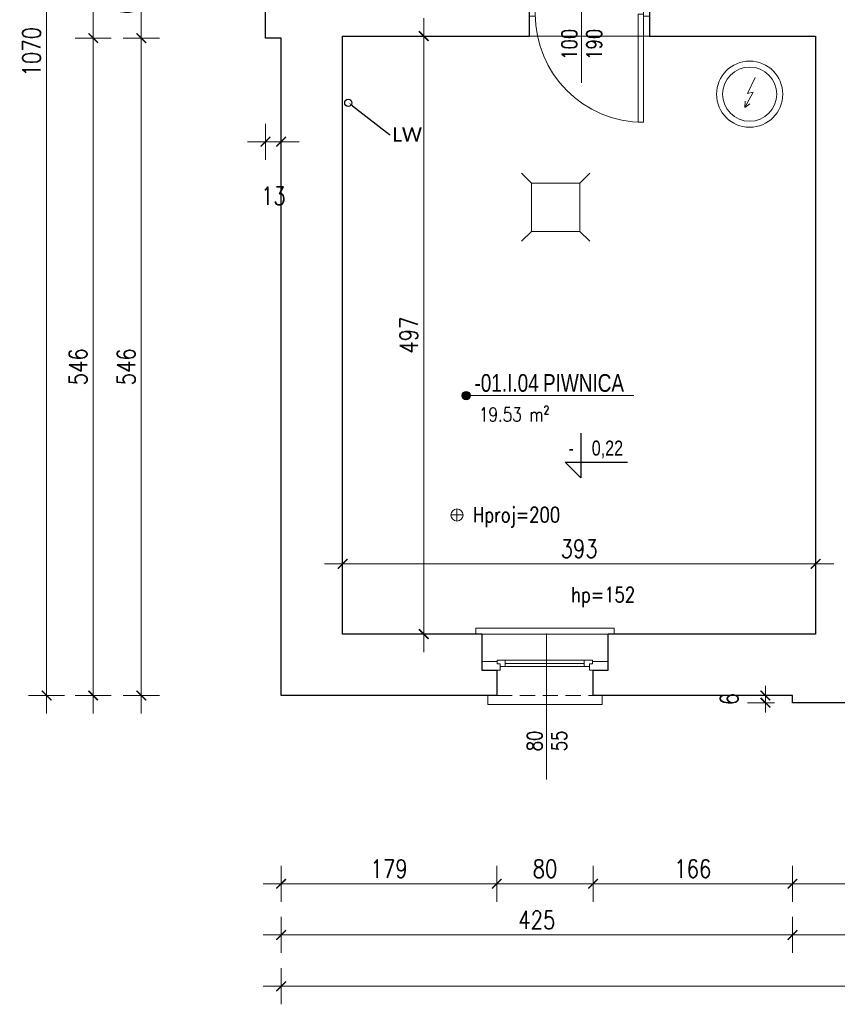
# Model space of a CAD drawing. Header units: millimetres. Extents: x 284606 to 569416, y -192995 to -95103.
# Tile 157 of 178: x 312652 to 313331, y -102468 to -101650. Entities that reach past the tile are written whole.
import ezdxf
from ezdxf import colors
from ezdxf.entities.mleader import LeaderData, LeaderLine
from ezdxf.enums import TextEntityAlignment as Align
from ezdxf.lldxf.tags import DXFTag
from ezdxf.math import Vec2, Vec3

# ---------------------------------------------------------------- set-up
doc = ezdxf.new("R2010")
doc.units = ezdxf.units.MM
doc.linetypes.add('HIDDEN', pattern=[9.525, 6.35, -3.175])
doc.layers.get('0').update_dxf_attribs({"lineweight": 0})
for name, color, linetype, lineweight in [('!STR_Konstrukcja 0.20', 200, 'Continuous', 20), ('!STR_Konstrukcja 0.30', 64, 'Continuous', 30), ('!STR_Opisy 0.09', 8, 'Continuous', 9), ('!STR_Przerywana 0.09', 8, 'HIDDEN', 9), ('!STR_Stolarka drzwiowa', 30, 'Continuous', 15), ('!STR_Stolarka okienna', 72, 'Continuous', 15), ('!STR_Wymiarowanie', 254, 'Continuous', 9)]:
    doc.layers.add(name, color=color, linetype=linetype, lineweight=lineweight)
doc.layers.add('!STR_Obrysy pomieszczeń', color=215, linetype='Continuous', lineweight=9, plot=False)
doc.layers.add('AB1 - OPISY', color=7, linetype='Continuous')
doc.layers.add('EKO Wyposażenie', color=7, linetype='Continuous', lineweight=5, true_color=0x919191)
doc.layers.add('IS_Powrót', color=5, linetype='SOLID', lineweight=30, true_color=0x0000ff)
doc.styles.add('1_50', font='txt', dxfattribs={"width": 0.8})
doc.styles.add('AB_Arial', font='NirmalaS.ttf')
doc.styles.add('EKO 1-10', font='romans.shx', dxfattribs={"width": 0.8, "height": 15})
doc.styles.add('EKO 1-5', font='romans.shx', dxfattribs={"width": 0.8, "height": 10})
doc.styles.get("Standard").update_dxf_attribs({"font": 'calibri.ttf'})
tags = doc.linetypes.add('SOLID', pattern=[10, 10, 0]).pattern_tags.tags
tags[6:7] = [DXFTag(74, 4), DXFTag(75, 0), DXFTag(340, '0'), DXFTag(46, 0.0), DXFTag(50, 0.0), DXFTag(44, 0.0), DXFTag(45, 0.0)]
tags[4:5] = [DXFTag(74, 4), DXFTag(75, 0), DXFTag(340, '0'), DXFTag(46, 0.0), DXFTag(50, 0.0), DXFTag(44, 0.0), DXFTag(45, 0.0)]
doc.dimstyles.new('EKO wymiar 1-10', dxfattribs={"dimtxt": 15, "dimasz": 8, "dimexe": 15, "dimexo": 15, "dimgap": 5, "dimtad": 1, "dimdec": 0, "dimtxsty": 'EKO 1-10', "dimblk": 'ARCHTICK', "dimcen": 10, "dimdle": 15, "dimclrd": 256, "dimclre": 256, "dimclrt": 256, "dimazin": 2, "dimtfac": 1, "dimtdec": 0, "dimtmove": 2, "dimatfit": 3, "dimldrblk": 'ARCHTICK', "dimfxl": 15, "dimfxlon": 1, "dimlwd": -1, "dimlwe": -1, "dimarcsym": 0})

# ---------------------------------------------------------------- blocks, each defined once
blk = doc.blocks.new('*U109')
at = {"layer": '!STR_Opisy 0.09', "linetype": 'Continuous'}
blk.add_line((0, 32.11), (0, -89.22), dxfattribs=at)
at = {"layer": '!STR_Opisy 0.09', "ltscale": 0.7, "style": 'EKO 1-5', "width": 0.8}
blk.add_attdef('WYS', text='', height=12.5, rotation=270, dxfattribs=at).set_placement((-10.53, 0), align=Align.MIDDLE_CENTER)
at = {"layer": '!STR_Opisy 0.09', "linetype": 'Continuous', "style": 'EKO 1-5', "width": 0.8}
blk.add_attdef('SZER', text='', height=12.5, rotation=270, dxfattribs=at).set_placement((0, 0), align=Align.BOTTOM_CENTER)
blk.add_attdef('HP=', (-20.48, -115.31), '', height=12.5, rotation=180, dxfattribs=at)
blk = doc.blocks.new('_ArchTick')
at = {"color": 0, "linetype": 'ByBlock', "const_width": 0.15}
blk.add_lwpolyline([(-0.5, -0.5), (0.5, 0.5)], dxfattribs=at)
blk = doc.blocks.new('*D988')
at = {"layer": '!STR_Wymiarowanie', "ltscale": 1.5, "transparency": 16777216}
for p, q in [((312919.74, -102086.9), (312919.74, -102116.9)), ((313312.74, -102086.9), (313312.74, -102116.9)), ((312904.74, -102101.9), (313327.74, -102101.9))]:
    blk.add_line(p, q, dxfattribs=at)
at = {"layer": 'Defpoints', "color": 0, "ltscale": 1.5, "transparency": 16777216}
for p in [(312919.74, -101663.36), (313312.74, -101663.36), (313312.74, -102101.9)]:
    blk.add_point(p, dxfattribs=at)
at = {"layer": '!STR_Wymiarowanie', "ltscale": 1.5, "transparency": 16777216, "xscale": 8, "yscale": 8, "zscale": 8, "rotation": 180}
blk.add_blockref('_ArchTick', (312919.74, -102101.9), dxfattribs=at)
at = {"layer": '!STR_Wymiarowanie', "ltscale": 1.5, "transparency": 16777216, "xscale": 8, "yscale": 8, "zscale": 8}
blk.add_blockref('_ArchTick', (313312.74, -102101.9), dxfattribs=at)
at = {"layer": '!STR_Wymiarowanie', "ltscale": 1.5, "transparency": 16777216, "insert": (313116.24, -102089.4), "char_height": 15, "attachment_point": 5, "style": 'EKO 1-10'}
blk.add_mtext('393', dxfattribs=at)
blk = doc.blocks.new('*D989')
at = {"layer": '!STR_Wymiarowanie', "ltscale": 1.5, "transparency": 16777216}
for p, q in [((312987.23, -102175.36), (312987.23, -101648.36)), ((312972.23, -101663.36), (313002.23, -101663.36)), ((312972.23, -102160.36), (313002.23, -102160.36))]:
    blk.add_line(p, q, dxfattribs=at)
at = {"layer": 'Defpoints', "color": 0, "ltscale": 1.5, "transparency": 16777216}
for p in [(312919.74, -101663.36), (312987.23, -101663.36), (312919.74, -102160.36)]:
    blk.add_point(p, dxfattribs=at)
at = {"layer": '!STR_Wymiarowanie', "ltscale": 1.5, "transparency": 16777216, "xscale": 8, "yscale": 8, "zscale": 8}
for p, rotation in [((312987.23, -101663.36), 90), ((312987.23, -102160.36), 270)]:
    blk.add_blockref('_ArchTick', p, dxfattribs=dict(at, rotation=rotation))
at = {"layer": '!STR_Wymiarowanie', "ltscale": 1.5, "transparency": 16777216, "insert": (312974.73, -101911.86), "char_height": 15, "attachment_point": 5, "rotation": 90, "style": 'EKO 1-10'}
blk.add_mtext('497', dxfattribs=at)
blk = doc.blocks.new('*U225')
at = {"layer": '!STR_Konstrukcja 0.20', "linetype": 'Continuous', "lineweight": 15}
for points in [[(8.12, 50.87), (0.62, 50.87), (0.62, 58.37), (95.62, 58.37), (95.62, 50.87), (88.12, 50.87)], [(-4.38, -0.13), (-9.38, -0.13), (-9.38, -5.13), (105.62, -5.13), (105.62, -0.13), (100.62, -0.13)]]:
    blk.add_lwpolyline(points, dxfattribs=at)
at = {"layer": '!STR_Konstrukcja 0.30', "ltscale": 2}
for points in [[(-4.38, -0.13), (-4.38, 29.68), (8.12, 29.68), (8.12, 50.87)], [(88.12, 50.87), (88.12, 29.68), (100.62, 29.68), (100.62, -0.13)]]:
    blk.add_lwpolyline(points, dxfattribs=at)
at = {"layer": '!STR_Przerywana 0.09', "ltscale": 2}
for points in [[(8.12, 50.87), (88.12, 50.87)], [(-4.38, -0.13), (100.62, -0.13)]]:
    blk.add_lwpolyline(points, dxfattribs=at)
at = {"layer": '!STR_Stolarka okienna', "ltscale": 0.3}
for points in [[(-4.38, 22.64), (-4.38, 29.68), (11.02, 29.68), (11.02, 24.55), (8.52, 24.55), (8.52, 22.64), (-4.38, 22.64)], [(87.55, 21.56), (87.55, 24.55), (85.05, 24.55), (85.05, 26.7), (11.02, 26.7), (11.02, 24.55), (8.52, 24.55), (8.52, 21.56), (87.55, 21.56)], [(15.12, 26.7), (15.12, 21.56)], [(80.62, 21.56), (80.62, 26.7)], [(100.62, 22.64), (100.62, 29.68), (85.05, 29.68), (85.05, 24.55), (87.55, 24.55), (87.55, 22.64), (100.62, 22.64)], [(80.62, 24.13), (15.12, 24.13)]]:
    blk.add_lwpolyline(points, dxfattribs=at)
blk = doc.blocks.new('bojler2')
for p, q in [((3.54, -15.77), (-2.89, -29.13)), ((1.82, -28.1), (-5.12, -40.79)), ((-2.89, -29.13), (1.82, -28.1)), ((-5.12, -40.79), (-4.81, -35.54)), ((-5.12, -40.79), (-0.84, -37.72))]:
    blk.add_line(p, q)
for radius in [27.5, 22.5]:
    blk.add_circle((-1.11, -29.71), radius)
blk = doc.blocks.new('*D922')
at = {"layer": '!STR_Wymiarowanie', "ltscale": 1.5, "transparency": 16777216}
for p, q in [((313271.02, -102211.36), (313271.02, -102203.36)), ((313278.49, -102211.36), (313256.02, -102211.36)), ((313271.02, -102211.36), (313271.02, -102217.36)), ((313278.49, -102217.36), (313256.02, -102217.36)), ((313271.02, -102217.36), (313271.02, -102225.36))]:
    blk.add_line(p, q, dxfattribs=at)
at = {"layer": 'Defpoints', "color": 0, "ltscale": 1.5, "transparency": 16777216}
for p in [(313293.49, -102211.36), (313271.02, -102217.36), (313293.49, -102217.36)]:
    blk.add_point(p, dxfattribs=at)
at = {"layer": '!STR_Wymiarowanie', "ltscale": 1.5, "transparency": 16777216, "xscale": 8, "yscale": 8, "zscale": 8}
for p, rotation in [((313271.02, -102211.36), 270), ((313271.02, -102217.36), 90)]:
    blk.add_blockref('_ArchTick', p, dxfattribs=dict(at, rotation=rotation))
at = {"layer": '!STR_Wymiarowanie', "ltscale": 1.5, "transparency": 16777216, "insert": (313241.02, -102214.36), "char_height": 15, "attachment_point": 5, "rotation": 90, "style": 'EKO 1-10'}
blk.add_mtext('6', dxfattribs=at)
blk = doc.blocks.new('*D923')
at = {"layer": '!STR_Wymiarowanie', "ltscale": 1.5, "transparency": 16777216}
for p, q in [((312855.74, -101736.11), (312855.74, -101766.11)), ((312868.74, -101736.11), (312868.74, -101766.11)), ((312883.74, -101751.11), (312840.74, -101751.11))]:
    blk.add_line(p, q, dxfattribs=at)
at = {"layer": 'Defpoints', "color": 0, "ltscale": 1.5, "transparency": 16777216}
for p in [(312855.74, -101665.01), (312868.74, -101665.01), (312855.74, -101751.11)]:
    blk.add_point(p, dxfattribs=at)
at = {"layer": '!STR_Wymiarowanie', "ltscale": 1.5, "transparency": 16777216, "xscale": 8, "yscale": 8, "zscale": 8, "rotation": 180}
blk.add_blockref('_ArchTick', (312855.74, -101751.11), dxfattribs=at)
at = {"layer": '!STR_Wymiarowanie', "ltscale": 1.5, "transparency": 16777216, "xscale": 8, "yscale": 8, "zscale": 8}
blk.add_blockref('_ArchTick', (312868.74, -101751.11), dxfattribs=at)
at = {"layer": '!STR_Wymiarowanie', "ltscale": 1.5, "transparency": 16777216, "insert": (312862.24, -101796.11), "char_height": 15, "attachment_point": 5, "style": 'EKO 1-10'}
blk.add_mtext('13', dxfattribs=at)
blk = doc.blocks.new('*D938')
at = {"layer": '!STR_Wymiarowanie', "ltscale": 1.5, "transparency": 16777216}
for p, q in [((312752.53, -101590.29), (312752.53, -101680.01)), ((312767.53, -101605.29), (312737.53, -101605.29)), ((312767.53, -101665.01), (312737.53, -101665.01))]:
    blk.add_line(p, q, dxfattribs=at)
at = {"layer": 'Defpoints', "color": 0, "ltscale": 1.5, "transparency": 16777216}
for p in [(312855.74, -101605.29), (312752.53, -101665.01), (312855.74, -101665.01)]:
    blk.add_point(p, dxfattribs=at)
at = {"layer": '!STR_Wymiarowanie', "ltscale": 1.5, "transparency": 16777216, "xscale": 8, "yscale": 8, "zscale": 8}
for p, rotation in [((312752.53, -101605.29), 90), ((312752.53, -101665.01), 270)]:
    blk.add_blockref('_ArchTick', p, dxfattribs=dict(at, rotation=rotation))
at = {"layer": '!STR_Wymiarowanie', "ltscale": 1.5, "transparency": 16777216, "insert": (312740.03, -101635.15), "char_height": 15, "attachment_point": 5, "rotation": 90, "style": 'EKO 1-10'}
blk.add_mtext('60', dxfattribs=at)
blk = doc.blocks.new('*D939')
at = {"layer": '!STR_Wymiarowanie', "ltscale": 1.5, "transparency": 16777216}
for p, q in [((312752.53, -101650.01), (312752.53, -102226.36)), ((312767.53, -101665.01), (312737.53, -101665.01)), ((312767.53, -102211.36), (312737.53, -102211.36))]:
    blk.add_line(p, q, dxfattribs=at)
at = {"layer": 'Defpoints', "color": 0, "ltscale": 1.5, "transparency": 16777216}
for p in [(312855.74, -101665.01), (312752.53, -102211.36), (312868.74, -102211.36)]:
    blk.add_point(p, dxfattribs=at)
at = {"layer": '!STR_Wymiarowanie', "ltscale": 1.5, "transparency": 16777216, "xscale": 8, "yscale": 8, "zscale": 8}
for p, rotation in [((312752.53, -101665.01), 90), ((312752.53, -102211.36), 270)]:
    blk.add_blockref('_ArchTick', p, dxfattribs=dict(at, rotation=rotation))
at = {"layer": '!STR_Wymiarowanie', "ltscale": 1.5, "transparency": 16777216, "insert": (312740.03, -101938.18), "char_height": 15, "attachment_point": 5, "rotation": 90, "style": 'EKO 1-10'}
blk.add_mtext('546', dxfattribs=at)
blk = doc.blocks.new('*D940')
at = {"layer": '!STR_Wymiarowanie', "ltscale": 1.5, "transparency": 16777216}
for p, q in [((312712.57, -102226.36), (312712.57, -101650.01)), ((312727.57, -101665.01), (312697.57, -101665.01)), ((312727.57, -102211.36), (312697.57, -102211.36))]:
    blk.add_line(p, q, dxfattribs=at)
at = {"layer": 'Defpoints', "color": 0, "ltscale": 1.5, "transparency": 16777216}
for p in [(312712.57, -101665.01), (312868.74, -101665.01), (312868.74, -102211.36)]:
    blk.add_point(p, dxfattribs=at)
at = {"layer": '!STR_Wymiarowanie', "ltscale": 1.5, "transparency": 16777216, "xscale": 8, "yscale": 8, "zscale": 8}
for p, rotation in [((312712.57, -101665.01), 90), ((312712.57, -102211.36), 270)]:
    blk.add_blockref('_ArchTick', p, dxfattribs=dict(at, rotation=rotation))
at = {"layer": '!STR_Wymiarowanie', "ltscale": 1.5, "transparency": 16777216, "insert": (312700.07, -101938.18), "char_height": 15, "attachment_point": 5, "rotation": 90, "style": 'EKO 1-10'}
blk.add_mtext('546', dxfattribs=at)
blk = doc.blocks.new('*D941')
at = {"layer": '!STR_Wymiarowanie', "ltscale": 1.5, "transparency": 16777216}
for p, q in [((312712.57, -101680.01), (312712.57, -101126.36)), ((312727.57, -101141.36), (312697.57, -101141.36)), ((312727.57, -101665.01), (312697.57, -101665.01))]:
    blk.add_line(p, q, dxfattribs=at)
at = {"layer": 'Defpoints', "color": 0, "ltscale": 1.5, "transparency": 16777216}
for p in [(312712.57, -101141.36), (312855.74, -101141.36), (312868.74, -101665.01)]:
    blk.add_point(p, dxfattribs=at)
at = {"layer": '!STR_Wymiarowanie', "ltscale": 1.5, "transparency": 16777216, "xscale": 8, "yscale": 8, "zscale": 8}
for p, rotation in [((312712.57, -101141.36), 90), ((312712.57, -101665.01), 270)]:
    blk.add_blockref('_ArchTick', p, dxfattribs=dict(at, rotation=rotation))
at = {"layer": '!STR_Wymiarowanie', "ltscale": 1.5, "transparency": 16777216, "insert": (312700.07, -101403.19), "char_height": 15, "attachment_point": 5, "rotation": 90, "style": 'EKO 1-10'}
blk.add_mtext('524', dxfattribs=at)
blk = doc.blocks.new('*D942')
at = {"layer": '!STR_Wymiarowanie', "ltscale": 1.5, "transparency": 16777216}
for p, q in [((312673.87, -101126.36), (312673.87, -102226.36)), ((312688.87, -101141.36), (312658.87, -101141.36)), ((312688.87, -102211.36), (312658.87, -102211.36))]:
    blk.add_line(p, q, dxfattribs=at)
at = {"layer": 'Defpoints', "color": 0, "ltscale": 1.5, "transparency": 16777216}
for p in [(312855.74, -101141.36), (312673.87, -102211.36), (312855.74, -102211.36)]:
    blk.add_point(p, dxfattribs=at)
at = {"layer": '!STR_Wymiarowanie', "ltscale": 1.5, "transparency": 16777216, "xscale": 8, "yscale": 8, "zscale": 8}
for p, rotation in [((312673.87, -101141.36), 90), ((312673.87, -102211.36), 270)]:
    blk.add_blockref('_ArchTick', p, dxfattribs=dict(at, rotation=rotation))
at = {"layer": '!STR_Wymiarowanie', "ltscale": 1.5, "transparency": 16777216, "insert": (312661.37, -101676.36), "char_height": 15, "attachment_point": 5, "rotation": 90, "style": 'EKO 1-10'}
blk.add_mtext('1070', dxfattribs=at)
blk = doc.blocks.new('*D943')
at = {"layer": '!STR_Wymiarowanie', "ltscale": 1.5, "transparency": 16777216}
for p, q in [((312868.74, -102352.85), (312868.74, -102382.85)), ((313047.9, -102352.85), (313047.9, -102382.85)), ((312853.74, -102367.85), (313062.9, -102367.85))]:
    blk.add_line(p, q, dxfattribs=at)
at = {"layer": 'Defpoints', "color": 0, "ltscale": 1.5, "transparency": 16777216}
for p in [(313047.9, -102200.76), (312868.74, -102211.36), (313047.9, -102367.85)]:
    blk.add_point(p, dxfattribs=at)
at = {"layer": '!STR_Wymiarowanie', "ltscale": 1.5, "transparency": 16777216, "xscale": 8, "yscale": 8, "zscale": 8, "rotation": 180}
blk.add_blockref('_ArchTick', (312868.74, -102367.85), dxfattribs=at)
at = {"layer": '!STR_Wymiarowanie', "ltscale": 1.5, "transparency": 16777216, "xscale": 8, "yscale": 8, "zscale": 8}
blk.add_blockref('_ArchTick', (313047.9, -102367.85), dxfattribs=at)
at = {"layer": '!STR_Wymiarowanie', "ltscale": 1.5, "transparency": 16777216, "insert": (312958.32, -102355.35), "char_height": 15, "attachment_point": 5, "style": 'EKO 1-10'}
blk.add_mtext('179', dxfattribs=at)
blk = doc.blocks.new('*D944')
at = {"layer": '!STR_Wymiarowanie', "ltscale": 1.5, "transparency": 16777216}
for p, q in [((313047.9, -102352.85), (313047.9, -102382.85)), ((313127.9, -102352.85), (313127.9, -102382.85)), ((313032.9, -102367.85), (313142.9, -102367.85))]:
    blk.add_line(p, q, dxfattribs=at)
at = {"layer": 'Defpoints', "color": 0, "ltscale": 1.5, "transparency": 16777216}
for p in [(313047.9, -102200.76), (313127.9, -102200.76), (313127.9, -102367.85)]:
    blk.add_point(p, dxfattribs=at)
at = {"layer": '!STR_Wymiarowanie', "ltscale": 1.5, "transparency": 16777216, "xscale": 8, "yscale": 8, "zscale": 8, "rotation": 180}
blk.add_blockref('_ArchTick', (313047.9, -102367.85), dxfattribs=at)
at = {"layer": '!STR_Wymiarowanie', "ltscale": 1.5, "transparency": 16777216, "xscale": 8, "yscale": 8, "zscale": 8}
blk.add_blockref('_ArchTick', (313127.9, -102367.85), dxfattribs=at)
at = {"layer": '!STR_Wymiarowanie', "ltscale": 1.5, "transparency": 16777216, "insert": (313087.9, -102355.35), "char_height": 15, "attachment_point": 5, "style": 'EKO 1-10'}
blk.add_mtext('80', dxfattribs=at)
blk = doc.blocks.new('*D945')
at = {"layer": '!STR_Wymiarowanie', "ltscale": 1.5, "transparency": 16777216}
for p, q in [((313127.9, -102352.85), (313127.9, -102382.85)), ((313293.49, -102352.85), (313293.49, -102382.85)), ((313112.9, -102367.85), (313308.49, -102367.85))]:
    blk.add_line(p, q, dxfattribs=at)
at = {"layer": 'Defpoints', "color": 0, "ltscale": 1.5, "transparency": 16777216}
for p in [(313127.9, -102200.76), (313293.49, -102211.36), (313293.49, -102367.85)]:
    blk.add_point(p, dxfattribs=at)
at = {"layer": '!STR_Wymiarowanie', "ltscale": 1.5, "transparency": 16777216, "xscale": 8, "yscale": 8, "zscale": 8, "rotation": 180}
blk.add_blockref('_ArchTick', (313127.9, -102367.85), dxfattribs=at)
at = {"layer": '!STR_Wymiarowanie', "ltscale": 1.5, "transparency": 16777216, "xscale": 8, "yscale": 8, "zscale": 8}
blk.add_blockref('_ArchTick', (313293.49, -102367.85), dxfattribs=at)
at = {"layer": '!STR_Wymiarowanie', "ltscale": 1.5, "transparency": 16777216, "insert": (313210.69, -102355.35), "char_height": 15, "attachment_point": 5, "style": 'EKO 1-10'}
blk.add_mtext('166', dxfattribs=at)
blk = doc.blocks.new('*D946')
at = {"layer": '!STR_Wymiarowanie', "ltscale": 1.5, "transparency": 16777216}
for p, q in [((313293.49, -102352.85), (313293.49, -102382.85)), ((313424.38, -102352.85), (313424.38, -102382.85)), ((313278.49, -102367.85), (313439.38, -102367.85))]:
    blk.add_line(p, q, dxfattribs=at)
at = {"layer": 'Defpoints', "color": 0, "ltscale": 1.5, "transparency": 16777216}
for p in [(313293.49, -102211.36), (313424.38, -102206.76), (313424.38, -102367.85)]:
    blk.add_point(p, dxfattribs=at)
at = {"layer": '!STR_Wymiarowanie', "ltscale": 1.5, "transparency": 16777216, "xscale": 8, "yscale": 8, "zscale": 8, "rotation": 180}
blk.add_blockref('_ArchTick', (313293.49, -102367.85), dxfattribs=at)
at = {"layer": '!STR_Wymiarowanie', "ltscale": 1.5, "transparency": 16777216, "xscale": 8, "yscale": 8, "zscale": 8}
blk.add_blockref('_ArchTick', (313424.38, -102367.85), dxfattribs=at)
at = {"layer": '!STR_Wymiarowanie', "ltscale": 1.5, "transparency": 16777216, "insert": (313358.93, -102355.35), "char_height": 15, "attachment_point": 5, "style": 'EKO 1-10'}
blk.add_mtext('131', dxfattribs=at)
blk = doc.blocks.new('*D959')
at = {"layer": '!STR_Wymiarowanie', "ltscale": 1.5, "transparency": 16777216}
for p, q in [((312868.74, -102395.33), (312868.74, -102425.33)), ((313293.49, -102395.33), (313293.49, -102425.33)), ((312853.74, -102410.33), (313308.49, -102410.33))]:
    blk.add_line(p, q, dxfattribs=at)
at = {"layer": 'Defpoints', "color": 0, "ltscale": 1.5, "transparency": 16777216}
for p in [(312868.74, -102211.36), (313293.49, -102217.36), (313293.49, -102410.33)]:
    blk.add_point(p, dxfattribs=at)
at = {"layer": '!STR_Wymiarowanie', "ltscale": 1.5, "transparency": 16777216, "xscale": 8, "yscale": 8, "zscale": 8, "rotation": 180}
blk.add_blockref('_ArchTick', (312868.74, -102410.33), dxfattribs=at)
at = {"layer": '!STR_Wymiarowanie', "ltscale": 1.5, "transparency": 16777216, "xscale": 8, "yscale": 8, "zscale": 8}
blk.add_blockref('_ArchTick', (313293.49, -102410.33), dxfattribs=at)
at = {"layer": '!STR_Wymiarowanie', "ltscale": 1.5, "transparency": 16777216, "insert": (313081.11, -102397.83), "char_height": 15, "attachment_point": 5, "style": 'EKO 1-10'}
blk.add_mtext('425', dxfattribs=at)
blk = doc.blocks.new('*D960')
at = {"layer": '!STR_Wymiarowanie', "ltscale": 1.5, "transparency": 16777216}
for p, q in [((313293.49, -102395.33), (313293.49, -102425.33)), ((313758.75, -102395.33), (313758.75, -102425.33)), ((313278.49, -102410.33), (313773.75, -102410.33))]:
    blk.add_line(p, q, dxfattribs=at)
at = {"layer": 'Defpoints', "color": 0, "ltscale": 1.5, "transparency": 16777216}
for p in [(313293.49, -102217.36), (313758.75, -102230.36), (313758.75, -102410.33)]:
    blk.add_point(p, dxfattribs=at)
at = {"layer": '!STR_Wymiarowanie', "ltscale": 1.5, "transparency": 16777216, "xscale": 8, "yscale": 8, "zscale": 8, "rotation": 180}
blk.add_blockref('_ArchTick', (313293.49, -102410.33), dxfattribs=at)
at = {"layer": '!STR_Wymiarowanie', "ltscale": 1.5, "transparency": 16777216, "xscale": 8, "yscale": 8, "zscale": 8}
blk.add_blockref('_ArchTick', (313758.75, -102410.33), dxfattribs=at)
at = {"layer": '!STR_Wymiarowanie', "ltscale": 1.5, "transparency": 16777216, "insert": (313526.12, -102397.83), "char_height": 15, "attachment_point": 5, "style": 'EKO 1-10'}
blk.add_mtext('465', dxfattribs=at)
blk = doc.blocks.new('*D963')
at = {"layer": '!STR_Wymiarowanie', "ltscale": 1.5, "transparency": 16777216}
for p, q in [((312868.74, -102438), (312868.74, -102468)), ((314773.08, -102438), (314773.08, -102468)), ((314788.08, -102453), (312853.74, -102453))]:
    blk.add_line(p, q, dxfattribs=at)
at = {"layer": 'Defpoints', "color": 0, "ltscale": 1.5, "transparency": 16777216}
for p in [(312868.74, -102211.36), (314773.08, -102211.36), (312868.74, -102453)]:
    blk.add_point(p, dxfattribs=at)
at = {"layer": '!STR_Wymiarowanie', "ltscale": 1.5, "transparency": 16777216, "xscale": 8, "yscale": 8, "zscale": 8, "rotation": 180}
blk.add_blockref('_ArchTick', (312868.74, -102453), dxfattribs=at)
at = {"layer": '!STR_Wymiarowanie', "ltscale": 1.5, "transparency": 16777216, "xscale": 8, "yscale": 8, "zscale": 8}
blk.add_blockref('_ArchTick', (314773.08, -102453), dxfattribs=at)
at = {"layer": '!STR_Wymiarowanie', "ltscale": 1.5, "transparency": 16777216, "insert": (313820.91, -102440.5), "char_height": 15, "attachment_point": 5, "style": 'EKO 1-10'}
blk.add_mtext('1904', dxfattribs=at)
blk = doc.blocks.new('*U506')
at = {"ltscale": 0.3}
blk.add_hatch(color=256, dxfattribs=at).paths.add_polyline_path([(-0.91, 50, 1), (6.82, 50, 1)])
at = {"ltscale": 1.5}
blk.add_line((17.59, 50), (154.57, 50), dxfattribs=at)
at = {"ltscale": 0.3}
blk.add_lwpolyline([(17.59, 50), (2.95, 50)], dxfattribs=at)
blk.add_circle((2.95, 50), 3.86, dxfattribs=at)
at = {"ltscale": 1.5, "width": 0.8}
for tag, p, height, style in [('NR_POM.', (10.51, 53.45), 16, 'AB_Arial'), ('NAZWA_POMIESZCZENIA', (66.91, 53.45), 16, 'AB_Arial'), ('POSADZKA', (9.08, 4), 12.5, 'EKO 1-5')]:
    blk.add_attdef(tag, p, '', height=height, rotation=0, dxfattribs=dict(at, style=style))
at = {"ltscale": 1.5, "style": 'EKO 1-5', "width": 0.8}
blk.add_attdef('POWIERZCHNIA', text='', height=12.5, rotation=0, dxfattribs=at).set_placement((78.06, 22.91), align=Align.BOTTOM_RIGHT)
blk = doc.blocks.new('wysokosc2')
at = {"ltscale": 2}
for points in [[(-5.06, 0.04), (5.03, 0.04)], [(0, 5.1), (0, -5.1)]]:
    blk.add_lwpolyline(points, dxfattribs=at)
blk.add_circle((0, 0), 5.03, dxfattribs=at)
at = {"ltscale": 2, "style": 'EKO 1-5', "width": 0.8}
blk.add_attdef('WYS', (13.29, -6.01), '', height=12.5, dxfattribs=at)
blk = doc.blocks.new('*U361')
at = {"layer": '!STR_Opisy 0.09', "linetype": 'Continuous'}
blk.add_line((-51.51, 6.91), (-51.51, -57.31), dxfattribs=at)
at = {"layer": '!STR_Stolarka drzwiowa'}
for points in [[(-90, 6.2), (-95, 6.2), (-95, -1.8), (-90, -1.8)], [(0, 0), (0, -90), (-4.38, -90), (-4.38, 0)], [(5, 6.2), (0, 6.2), (0, -1.8), (5, -1.8)]]:
    blk.add_lwpolyline(points, close=True, dxfattribs=at)
blk.add_arc((0, 0), 90, 180, 270, dxfattribs=at)
at = {"layer": '!STR_Opisy 0.09', "linetype": 'Continuous', "style": 'EKO 1-10', "width": 0.8}
blk.add_attdef('SZER', text='', height=12.5, rotation=90, dxfattribs=at).set_placement((-51.51, -25.2), align=Align.BOTTOM_CENTER)
at = {"layer": '!STR_Opisy 0.09', "ltscale": 0.7, "style": 'EKO 1-10', "width": 0.8}
blk.add_attdef('WYS', text='', height=12.5, rotation=90, dxfattribs=at).set_placement((-40.99, -25.2), align=Align.MIDDLE_CENTER)

msp = doc.modelspace()

# ---------------------------------------------------------------- linework, layer by layer
at = {"layer": '!STR_Konstrukcja 0.30', "ltscale": 1.5}
for p, q in [((313074.74, -101623.36), (313074.74, -101663.36)), ((313174.74, -101623.36), (313174.74, -101663.36))]:
    msp.add_line(p, q, dxfattribs=at)
for points in [[(313047.9, -102211.36), (312868.74, -102211.36), (312868.74, -101665.01), (312855.74, -101665.01), (312855.74, -101605.29)], [(313035.4, -102160.36), (312919.74, -102160.36), (312919.74, -101663.36), (313074.74, -101663.36)], [(313174.74, -101663.36), (313312.74, -101663.36), (313312.74, -102160.36), (313140.4, -102160.36)], [(313424.38, -102217.36), (313293.49, -102217.36), (313293.49, -102211.36), (313127.9, -102211.36)]]:
    msp.add_lwpolyline(points, dxfattribs=at)
at = {"layer": '!STR_Obrysy pomieszczeń', "ltscale": 0.3}
msp.add_lwpolyline([(312919.74, -101663.36), (313312.74, -101663.36), (313312.74, -102160.36), (312919.74, -102160.36)], close=True, dxfattribs=at)
at = {"layer": '!STR_Opisy 0.09'}
for points in [[(313076.77, -101785.49), (313068.48, -101777.2)], [(313116.77, -101785.49), (313125.06, -101777.2)], [(313076.77, -101785.49), (313076.78, -101825.61), (313116.78, -101825.61), (313116.77, -101785.49), (313076.77, -101785.49)], [(313076.78, -101825.61), (313068.49, -101833.9)], [(313116.78, -101825.61), (313125.07, -101833.9)]]:
    msp.add_lwpolyline(points, dxfattribs=at)
at = {"layer": '!STR_Wymiarowanie', "ltscale": 1.5}
msp.add_line((313174.74, -101663.36), (313074.74, -101663.36), dxfattribs=at)
at = {"layer": 'AB1 - OPISY', "color": 1}
for p, q in [((313117.72, -101993.4), (313117.7, -102030.51)), ((313104.58, -102017.39), (313156.43, -102017.41)), ((313104.58, -102017.39), (313117.7, -102030.51))]:
    msp.add_line(p, q, dxfattribs=at)
at = {"layer": 'IS_Powrót', "linetype": 'ByBlock'}
msp.add_circle((312924.52, -101718.77), 3, dxfattribs=at)

# ---------------------------------------------------------------- block references
at = {"layer": '!STR_Konstrukcja 0.30', "ltscale": 1.5, "rotation": 180}
msp.add_blockref('*U109', (313089.22, -102249.11), dxfattribs=at).add_auto_attribs({'SZER': '80', 'WYS': '55', 'HP=': 'hp=152'})
at = {"layer": '!STR_Konstrukcja 0.30', "ltscale": 1.5, "xscale": -1, "rotation": 180}
msp.add_blockref('*U225', (313039.78, -102160.49), dxfattribs=at)
at = {"layer": '!STR_Opisy 0.09'}
ref = msp.add_blockref('*U506', (313019.64, -102008.13), dxfattribs=dict(at, xscale=0.9199999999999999, yscale=0.9199999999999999, zscale=0.9199999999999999))
ref.add_attrib('NAZWA_POM', 'PIWNICA', (313086.21, -101958.96), dxfattribs={"layer": '0', "ltscale": 1.5, "height": 14.72, "rotation": 0, "style": 'AB_Arial', "width": 0.8})
ref.add_attrib('NUMER_POM', '-01.I.04', (313029.31, -101958.96), dxfattribs={"layer": '0', "ltscale": 1.5, "height": 14.72, "rotation": 0, "style": 'AB_Arial', "width": 0.8})
ref.add_attrib('R-SURF', '19.53 m²', dxfattribs={"layer": '0', "ltscale": 1.5, "height": 11.5, "rotation": 0, "style": 'EKO 1-5', "width": 0.8}).set_placement((313091.45, -101987.05), align=Align.BOTTOM_RIGHT)
msp.add_blockref('wysokosc2', (313014.79, -102061.36), dxfattribs=at).add_auto_attribs({'WYS': 'Hproj=200'})
at = {"layer": '!STR_Stolarka drzwiowa', "ltscale": 0.3}
msp.add_blockref('*U361', (313169.74, -101644.98), dxfattribs=at).add_auto_attribs({'WYS': '190', 'SZER': '100'})
at = {"layer": 'EKO Wyposażenie'}
msp.add_blockref('bojler2', (313259.03, -101681.9), dxfattribs=at)

# ---------------------------------------------------------------- texts
at = {"layer": '!STR_Opisy 0.09', "insert": (313107.43, -101999.47), "char_height": 12.5, "attachment_point": 1, "style": '1_50'}
msp.add_mtext_dynamic_manual_height_columns('-    0,22', width=94.7183, gutter_width=12.5, heights=[0], dxfattribs=at)

# ---------------------------------------------------------------- dimensions: what is measured, and where the dimension line sits
at = {"layer": '!STR_Wymiarowanie', "ltscale": 1.5}
for base, p1, p2, picture, middle in [((312673.87, -102211.36), (312855.74, -101141.36), (312855.74, -102211.36), '*D942', (312661.37, -101676.36)), ((312712.57, -101141.36), (312868.74, -101665.01), (312855.74, -101141.36), '*D941', (312700.07, -101403.19)), ((312752.53, -101665.01), (312855.74, -101605.29), (312855.74, -101665.01), '*D938', (312740.03, -101635.15)), ((312987.23, -101663.36), (312919.74, -102160.36), (312919.74, -101663.36), '*D989', (312974.73, -101911.86)), ((312712.57, -101665.01), (312868.74, -102211.36), (312868.74, -101665.01), '*D940', (312700.07, -101938.18)), ((312752.53, -102211.36), (312855.74, -101665.01), (312868.74, -102211.36), '*D939', (312740.03, -101938.18)), ((313271.02, -102217.36), (313293.49, -102211.36), (313293.49, -102217.36), '*D922', (313241.02, -102214.36))]:
    dim = msp.add_linear_dim(base=base, p1=p1, p2=p2, angle=90, dimstyle='EKO wymiar 1-10', dxfattribs=at)
    dim.commit()
    dim.dimension.update_dxf_attribs({"geometry": picture, "text_midpoint": middle})
for base, p1, p2, picture, middle in [((312855.74, -101751.11), (312868.74, -101665.01), (312855.74, -101665.01), '*D923', (312862.24, -101796.11)), ((313312.74, -102101.9), (312919.74, -101663.36), (313312.74, -101663.36), '*D988', (313116.24, -102089.4)), ((313047.9, -102367.85), (312868.74, -102211.36), (313047.9, -102200.76), '*D943', (312958.32, -102355.35)), ((313127.9, -102367.85), (313047.9, -102200.76), (313127.9, -102200.76), '*D944', (313087.9, -102355.35)), ((313293.49, -102367.85), (313127.9, -102200.76), (313293.49, -102211.36), '*D945', (313210.69, -102355.35)), ((313293.49, -102410.33), (312868.74, -102211.36), (313293.49, -102217.36), '*D959', (313081.11, -102397.83)), ((312868.74, -102453), (314773.08, -102211.36), (312868.74, -102211.36), '*D963', (313820.91, -102440.5)), ((313424.38, -102367.85), (313293.49, -102211.36), (313424.38, -102206.76), '*D946', (313358.93, -102355.35)), ((313758.75, -102410.33), (313293.49, -102217.36), (313758.75, -102230.36), '*D960', (313526.12, -102397.83))]:
    dim = msp.add_linear_dim(base=base, p1=p1, p2=p2, dimstyle='EKO wymiar 1-10', dxfattribs=at)
    dim.commit()
    dim.dimension.update_dxf_attribs({"geometry": picture, "text_midpoint": middle})

# ---------------------------------------------------------------- leaders
ml = msp.add_multileader_mtext('Standard', dxfattribs=at)
ml.set_content('LW', color=256)
ml.set_leader_properties()
ml.build(insert=Vec2(0, 0))
ml.multileader.update_dxf_attribs({"text_right_attachment_type": 6, "dogleg_length": 0.36})
ctx = ml.context
ctx.base_point, ctx.char_height, ctx.plane_origin = Vec3(312959.19, -101745.17), 12, Vec3(306085.74, -104500.3)
ctx.right_attachment = 6
notes = []
notes.append((ctx, [(0, (1, 1, 0), (312958.83, -101745.17), (1, 0), 0.36, [(0, [(312924.93, -101718.78)], 0, [])])]))
ctx.mtext.insert, ctx.mtext.flow_direction = Vec3(312961.19, -101739.14), 5
for ctx, leaders in notes:
    for number, flags, end, landing, length, lines in leaders:
        leader = LeaderData()
        leader.index, (leader.has_last_leader_line, leader.has_dogleg_vector, leader.attachment_direction) = number, flags
        leader.last_leader_point, leader.dogleg_vector, leader.dogleg_length = Vec3(end), Vec3(landing), length
        for number, points, colour, breaks in lines:
            line = LeaderLine()
            line.index, line.vertices, line.color, line.breaks = number, Vec3.list(points), colors.encode_raw_color(colour), breaks
            leader.lines.append(line)
        ctx.leaders.append(leader)

doc.saveas('drawing.dxf')
